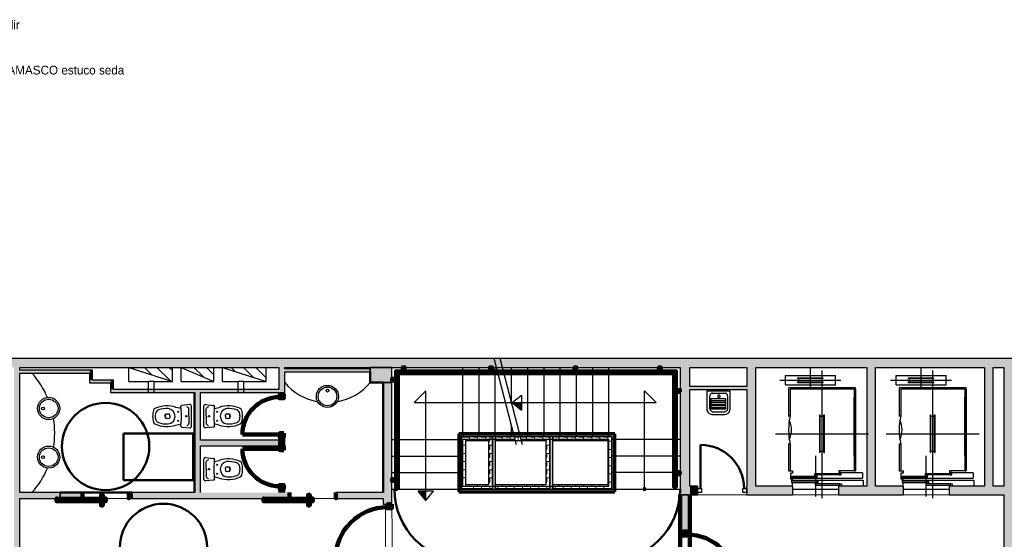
# Model space of a CAD drawing. Header units: metres. Extents: x -1 to 430, y -6 to 34.
# Tile 14 of 15: x 404 to 421, y 25 to 34. Entities that reach past the tile are written whole.
import ezdxf

# ---------------------------------------------------------------- set-up
doc = ezdxf.new("R2010")
doc.units = ezdxf.units.M
doc.linetypes.add('CONTINUA', pattern=[0])
doc.linetypes.add('VERDECKT', pattern=[9.525, 6.35, -3.175])
for name, color, linetype, lineweight in [('3D P1 MURS EXISTENTS', 7, 'CONTINUA', 25), ('3D P1 MURS NOUS', 7, 'CONTINUA', 25), ('3D P1 PILAR', 7, 'CONTINUA', 25), ('3D PB MURS ASCENSOR TOTAL EDIFICI', 7, 'CONTINUA', 25), ('LEGENDA  REVESTIMENT  text', 7, 'CONTINUA', 25), ('P1  REVESTIMENT pintat (blau fosc)', 7, 'CONTINUA', 25), ('P1 ESCALES 2D', 7, 'CONTINUA', 25), ('P1 MOBLES', 7, 'CONTINUA', 25), ('P1 REVESTIMENT  enguixat i pintat (lila)', 7, 'CONTINUA', 25), ('P1 REVESTIMENT microcement  (blau clar)', 7, 'CONTINUA', 25), ('P1 REVESTIMENT pintat verd (verd)', 7, 'CONTINUA', 25)]:
    doc.layers.add(name, color=color, linetype=linetype, lineweight=lineweight)
doc.styles.add('Century Gothic', font='txt')
pattern_1 = [(180, (-0.14, -0.14), (-0.07, -0.07), [0.07, -0.07]), (270, (-0.14, -0.14), (0.07, -0.07), [0.07, -0.07])]
pattern_2 = [(0, (0.14, 0.14), (0.07, 0.07), [0.07, -0.07]), (90, (0.14, 0.14), (-0.07, 0.07), [0.07, -0.07])]
pattern_3 = [(90, (-0.14, 0.14), (-0.07, 0.07), [0.07, -0.07]), (180, (-0.14, 0.14), (-0.07, -0.07), [0.07, -0.07])]
pattern_4 = [(135, (0, 0), (-0.21213203, -0.21213203), []), (135, (-0.10607, -0.10607), (-0.21213203, -0.21213203), [])]

# ---------------------------------------------------------------- blocks, each defined once
blk = doc.blocks.new('OBJETO_COMPLEJO_0')
at = {"layer": '3D P1 MURS NOUS', "color": 240, "linetype": 'CONTINUA', "lineweight": 140, "transparency": 33554687}
for points in [[(411.015, 28.008), (411.015, 28.078), (411.045, 28.078), (411.045, 28.008), (411.015, 28.008)], [(412.515, 28.008), (412.515, 28.078), (412.545, 28.078), (412.545, 28.008), (412.515, 28.008)], [(413.965, 28.008), (413.965, 28.078), (413.995, 28.078), (413.995, 28.008), (413.965, 28.008)], [(415.415, 28.008), (415.415, 28.078), (415.445, 28.078), (415.445, 28.008), (415.415, 28.008)], [(410.93, 25.989), (410.9, 25.99), (410.9, 28.008), (415.706, 28.008), (415.706, 26.031), (415.676, 26.031), (415.676, 27.978), (410.93, 27.978), (410.93, 25.989)], [(410.9, 27.851), (410.831, 27.851), (410.831, 27.881), (410.9, 27.881), (410.9, 27.851)], [(415.776, 27.657), (415.706, 27.657), (415.706, 27.687), (415.776, 27.687), (415.776, 27.657)], [(415.776, 26.247), (415.706, 26.247), (415.706, 26.277), (415.776, 26.277), (415.776, 26.247)], [(410.9, 26.13), (410.831, 26.13), (410.831, 26.16), (410.9, 26.16), (410.9, 26.13)]]:
    blk.add_lwpolyline(points, close=True, dxfattribs=at)
blk = doc.blocks.new('OBJETO_COMPLEJO_25')
at = {"layer": 'P1 ESCALES 2D', "color": 7, "lineweight": 25, "transparency": 33554687}
for start, end in [(90, 270), (270, 90)]:
    blk.add_arc((415.167, 25.989), 0.025, start, end, dxfattribs=at)

msp = doc.modelspace()

# ---------------------------------------------------------------- hatches: boundary and pattern name
at = {"layer": '3D P1 MURS EXISTENTS', "linetype": 'CONTINUA', "lineweight": 18, "true_color": 0xa0a0a0, "transparency": 33554687}
for points in [[(426.846, 28.228), (401.29, 28.228), (401.261, 28.078), (426.815, 28.078)], [(404.437, 23.519), (404.437, 28.078), (404.337, 28.078), (404.337, 23.519)], [(408.987, 27.649), (408.987, 28.078), (408.887, 28.078), (408.887, 27.649)], [(415.777, 28.078), (415.777, 25.889), (415.947, 25.889), (415.947, 28.078)], [(417.077, 26.039), (417.077, 28.078), (416.927, 28.078), (416.927, 26.039)], [(419.137, 26.039), (419.137, 28.078), (418.987, 28.078), (418.987, 26.039)], [(421.157, 26.039), (421.157, 28.078), (421.007, 28.078), (421.007, 26.039)], [(421.507, 23.741), (421.507, 28.078), (421.337, 28.078), (421.337, 23.741)], [(404.437, 27.979), (405.637, 27.979), (405.637, 28.029), (404.437, 28.029)], [(405.637, 28.029), (405.637, 27.861), (405.687, 27.861), (405.687, 28.029)], [(408.987, 28.002), (410.457, 28.002), (410.457, 28.052), (408.987, 28.052)], [(405.637, 27.811), (405.997, 27.811), (405.997, 27.861), (405.637, 27.861)], [(405.997, 27.861), (405.997, 27.699), (406.047, 27.699), (406.047, 27.861)], [(410.827, 25.729), (410.827, 27.819), (410.677, 27.819), (410.677, 25.729)], [(415.947, 27.699), (416.927, 27.699), (416.927, 27.749), (415.947, 27.749)], [(405.997, 27.649), (408.887, 27.649), (408.887, 27.699), (405.997, 27.699)], [(407.44, 27.649), (407.44, 25.929), (407.54, 25.929), (407.54, 27.649)], [(407.54, 26.73), (408.887, 26.73), (408.887, 26.83), (407.54, 26.83)], [(404.437, 25.829), (405.13, 25.829), (405.13, 25.929), (404.437, 25.929)], [(406.366, 25.829), (409.066, 25.829), (409.066, 25.929), (406.366, 25.929)], [(409.866, 25.829), (410.677, 25.829), (410.677, 25.929), (409.866, 25.929)], [(416.077, 25.889), (416.077, 26.039), (415.947, 26.039), (415.947, 25.889)], [(416.927, 25.889), (417.707, 25.889), (417.707, 26.039), (416.927, 26.039)], [(418.507, 25.889), (419.607, 25.889), (419.607, 26.039), (418.507, 26.039)], [(420.407, 25.889), (421.337, 25.889), (421.337, 26.039), (420.407, 26.039)]]:
    msp.add_hatch(color=253, dxfattribs=at).paths.add_polyline_path(points)
at = {"layer": '3D P1 MURS NOUS', "linetype": 'CONTINUA', "lineweight": 18, "true_color": 0xa0a0a0, "transparency": 33554687}
for points in [[(408.987, 27.618), (408.987, 27.649), (408.887, 27.649), (408.887, 27.618)], [(408.987, 26.728), (408.987, 26.878), (408.887, 26.878), (408.887, 26.728)], [(408.987, 25.929), (408.987, 25.988), (408.887, 25.988), (408.887, 25.929)]]:
    msp.add_hatch(color=253, dxfattribs=at).paths.add_polyline_path(points)
at = {"layer": '3D P1 MURS NOUS', "linetype": 'CONTINUA', "lineweight": 18, "transparency": 33554687}
for color, points in [(2, [(405.13, 25.829), (405.516, 25.829), (405.516, 25.929), (405.13, 25.929)]), (2, [(406.366, 25.929), (406.31, 25.929), (406.31, 25.829), (406.366, 25.829)]), (220, [(415.777, 25.889), (415.777, 25.259), (415.947, 25.259), (415.947, 25.889)])]:
    msp.add_hatch(color=color, dxfattribs=at).paths.add_polyline_path(points)
at = {"layer": '3D P1 PILAR', "linetype": 'CONTINUA', "lineweight": 18, "transparency": 33554687}
msp.add_hatch(color=9, dxfattribs=at).paths.add_polyline_path([(410.457, 27.819), (410.827, 27.819), (410.827, 28.078), (410.457, 28.078)])
at = {"layer": '3D PB MURS ASCENSOR TOTAL EDIFICI', "linetype": 'CONTINUA', "lineweight": 18, "transparency": 33554687}
for points in [[(411.976, 26.94), (411.976, 25.94), (412.026, 25.94), (412.026, 26.94)], [(413.591, 26.94), (412.026, 26.94), (412.026, 26.89), (413.591, 26.89)], [(412.606, 25.99), (412.606, 26.89), (412.556, 26.89), (412.556, 25.99)], [(413.591, 25.99), (413.591, 26.89), (413.541, 26.89), (413.541, 25.99)], [(414.657, 26.94), (413.591, 26.94), (413.591, 26.89), (414.657, 26.89)], [(414.657, 25.94), (414.657, 26.89), (414.607, 26.89), (414.607, 25.94)], [(412.026, 25.94), (413.541, 25.94), (413.541, 25.99), (412.026, 25.99)], [(413.541, 25.94), (414.607, 25.94), (414.607, 25.99), (413.541, 25.99)]]:
    msp.add_hatch(color=40, dxfattribs=at).paths.add_polyline_path(points)
h = msp.add_hatch(dxfattribs=at)
h.set_pattern_fill('TRAMA', color=40, scale=0.07, angle=270, style=0, pattern_type=2)
h.set_pattern_definition([(270, (0.14, -0.14), (0.07, -0.07), [0.07, -0.07]), (360, (0.14, -0.14), (0.07, 0.07), [0.07, -0.07])])
h.paths.add_polyline_path([(412.026, 26.89), (412.026, 25.99), (412.096, 25.99), (412.096, 26.89)], flags=0)
h = msp.add_hatch(dxfattribs=at)
h.set_pattern_fill('TRAMA', color=40, scale=0.07, angle=180, style=0, pattern_type=2)
h.set_pattern_definition(pattern_1)
h.paths.add_polyline_path([(412.486, 26.89), (412.096, 26.89), (412.096, 26.82), (412.486, 26.82)], flags=0)
h = msp.add_hatch(dxfattribs=at)
h.set_pattern_fill('TRAMA', color=40, scale=0.07, angle=90, style=0, pattern_type=2)
h.set_pattern_definition(pattern_3)
h.paths.add_polyline_path([(412.556, 25.99), (412.556, 26.89), (412.486, 26.89), (412.486, 25.99)], flags=0)
h = msp.add_hatch(dxfattribs=at)
h.set_pattern_fill('TRAMA', color=40, scale=0.07, angle=180, style=0, pattern_type=2)
h.set_pattern_definition(pattern_1)
h.paths.add_polyline_path([(413.541, 26.89), (412.606, 26.89), (412.606, 26.82), (413.541, 26.82)], flags=0)
h = msp.add_hatch(dxfattribs=at)
h.set_pattern_fill('TRAMA', color=40, scale=0.07, angle=180, style=0, pattern_type=2)
h.set_pattern_definition(pattern_1)
h.paths.add_polyline_path([(414.607, 26.89), (413.591, 26.89), (413.591, 26.82), (414.607, 26.82)], flags=0)
h = msp.add_hatch(dxfattribs=at)
h.set_pattern_fill('TRAMA', color=40, scale=0.07, angle=90, style=0, pattern_type=2)
h.set_pattern_definition(pattern_3)
h.paths.add_polyline_path([(413.541, 25.99), (413.541, 26.82), (413.471, 26.82), (413.471, 25.99)], flags=0)
h = msp.add_hatch(dxfattribs=at)
h.set_pattern_fill('TRAMA', color=40, scale=0.07, angle=90, style=0, pattern_type=2)
h.set_pattern_definition(pattern_3)
h.paths.add_polyline_path([(414.607, 25.99), (414.607, 26.82), (414.537, 26.82), (414.537, 25.99)], flags=0)
h = msp.add_hatch(dxfattribs=at)
h.set_pattern_fill('TRAMA', color=40, scale=0.07, style=0, pattern_type=2)
h.set_pattern_definition(pattern_2)
h.paths.add_polyline_path([(412.486, 25.99), (412.486, 26.06), (412.096, 26.06), (412.096, 25.99)], flags=0)
h = msp.add_hatch(dxfattribs=at)
h.set_pattern_fill('TRAMA', color=40, scale=0.07, style=0, pattern_type=2)
h.set_pattern_definition(pattern_2)
h.paths.add_polyline_path([(412.606, 25.99), (413.471, 25.99), (413.471, 26.06), (412.606, 26.06)], flags=0)
h = msp.add_hatch(dxfattribs=at)
h.set_pattern_fill('TRAMA', color=40, scale=0.07, style=0, pattern_type=2)
h.set_pattern_definition(pattern_2)
h.paths.add_polyline_path([(413.591, 25.99), (414.537, 25.99), (414.537, 26.06), (413.591, 26.06)], flags=0)
at = {"layer": 'P1 ESCALES 2D', "lineweight": 25, "transparency": 33554687}
h = msp.add_hatch(dxfattribs=at)
h.set_pattern_fill('RAYADO_1', scale=0.1, angle=45, style=0, pattern_type=2)
h.set_pattern_definition(pattern_4)
h.paths.add_polyline_path([(407.061, 27.838), (407.061, 28.078), (406.311, 28.078)], flags=0)
h = msp.add_hatch(dxfattribs=at)
h.set_pattern_fill('RAYADO_1', scale=0.1, angle=45, style=0, pattern_type=2)
h.set_pattern_definition(pattern_4)
h.paths.add_polyline_path([(407.211, 28.078), (407.771, 27.838), (407.771, 28.078)], flags=0)
h = msp.add_hatch(dxfattribs=at)
h.set_pattern_fill('RAYADO_1', scale=0.1, angle=45, style=0, pattern_type=2)
h.set_pattern_definition(pattern_4)
h.paths.add_polyline_path([(407.921, 28.078), (408.671, 27.838), (408.671, 28.078)], flags=0)

# ---------------------------------------------------------------- linework, layer by layer
at = {"layer": '3D P1 MURS EXISTENTS', "color": 7, "linetype": 'CONTINUA', "lineweight": 25, "transparency": 33554687}
for p, q in [((426.846, 28.228), (401.29, 28.228)), ((404.437, 28.029), (404.437, 28.078)), ((404.437, 28.078), (408.887, 28.078)), ((408.887, 28.078), (408.887, 27.699)), ((408.987, 28.052), (408.987, 28.078)), ((408.987, 28.078), (415.777, 28.078)), ((415.777, 28.078), (415.777, 25.889)), ((415.947, 27.749), (415.947, 28.078)), ((415.947, 28.078), (416.927, 28.078)), ((416.927, 28.078), (416.927, 27.749)), ((417.077, 26.039), (417.077, 28.078)), ((417.077, 28.078), (418.987, 28.078)), ((418.987, 28.078), (418.987, 26.039)), ((419.137, 26.039), (419.137, 28.078)), ((419.137, 28.078), (421.007, 28.078)), ((421.007, 28.078), (421.007, 26.039)), ((421.157, 26.039), (421.157, 28.078)), ((421.157, 28.078), (421.337, 28.078)), ((421.337, 28.078), (421.337, 26.039)), ((405.637, 28.029), (404.437, 28.029)), ((404.437, 27.979), (405.637, 27.979)), ((404.437, 25.929), (404.437, 27.979)), ((405.687, 28.029), (405.637, 28.029)), ((405.637, 27.979), (405.637, 27.861)), ((405.687, 27.861), (405.687, 28.029)), ((410.457, 28.052), (408.987, 28.052)), ((408.987, 28.002), (410.457, 28.002)), ((408.987, 27.649), (408.987, 28.002)), ((410.457, 28.002), (410.457, 28.052)), ((405.637, 27.861), (405.637, 27.811)), ((405.637, 27.811), (405.997, 27.811)), ((405.997, 27.861), (405.687, 27.861)), ((406.047, 27.861), (405.997, 27.861)), ((405.997, 27.811), (405.997, 27.699)), ((406.047, 27.699), (406.047, 27.861)), ((410.827, 27.819), (410.677, 27.819)), ((410.677, 27.819), (410.677, 25.929)), ((410.827, 25.729), (410.827, 27.819)), ((416.927, 27.749), (415.947, 27.749)), ((405.997, 27.699), (405.997, 27.649)), ((405.997, 27.649), (407.44, 27.649)), ((408.887, 27.699), (406.047, 27.699)), ((407.44, 27.649), (407.44, 25.929)), ((407.54, 27.649), (408.887, 27.649)), ((407.54, 26.83), (407.54, 27.649)), ((415.947, 27.699), (416.927, 27.699)), ((415.947, 26.039), (415.947, 27.699)), ((416.927, 27.699), (416.927, 26.039)), ((408.887, 26.83), (407.54, 26.83)), ((407.54, 25.929), (407.54, 26.73)), ((407.54, 26.73), (408.887, 26.73)), ((408.887, 26.73), (408.887, 26.83)), ((405.13, 25.929), (404.437, 25.929)), ((405.13, 25.829), (405.13, 25.929)), ((407.44, 25.929), (406.366, 25.929)), ((406.366, 25.929), (406.366, 25.829)), ((409.066, 25.829), (409.066, 25.929)), ((410.677, 25.929), (409.866, 25.929)), ((409.866, 25.929), (409.866, 25.829)), ((415.777, 25.889), (415.947, 25.889)), ((416.077, 26.039), (415.947, 26.039)), ((415.947, 25.889), (416.077, 25.889)), ((416.077, 26.039), (416.077, 25.889)), ((416.927, 25.889), (416.927, 26.039)), ((416.927, 25.889), (417.707, 25.889)), ((417.707, 26.039), (417.077, 26.039)), ((417.707, 26.039), (417.707, 25.889)), ((418.507, 25.889), (418.507, 26.039)), ((418.987, 26.039), (418.507, 26.039)), ((418.507, 25.889), (419.607, 25.889)), ((419.607, 26.039), (419.137, 26.039)), ((419.607, 26.039), (419.607, 25.889)), ((420.407, 25.889), (420.407, 26.039)), ((421.007, 26.039), (420.407, 26.039)), ((420.407, 25.889), (421.337, 25.889)), ((421.337, 26.039), (421.157, 26.039)), ((421.337, 25.889), (421.337, 24.309)), ((404.437, 25.829), (405.13, 25.829)), ((404.437, 24.259), (404.437, 25.829)), ((406.366, 25.829), (409.066, 25.829)), ((409.866, 25.829), (410.677, 25.829)), ((410.677, 25.829), (410.677, 25.729)), ((410.677, 25.729), (410.827, 25.729))]:
    msp.add_line(p, q, dxfattribs=at)
at = {"layer": '3D P1 MURS EXISTENTS', "color": 202, "linetype": 'CONTINUA', "lineweight": 50, "transparency": 33554687}
msp.add_line((416.127, 25.999), (416.127, 26.749), dxfattribs=at)
at = {"layer": '3D P1 MURS EXISTENTS', "color": 7, "linetype": 'CONTINUA', "lineweight": 25, "transparency": 33554687}
for points in [[(416.147, 25.929), (416.077, 25.929), (416.077, 25.999), (416.147, 25.999), (416.147, 25.929)], [(416.927, 25.929), (416.857, 25.929), (416.857, 25.999), (416.927, 25.999), (416.927, 25.929)]]:
    msp.add_lwpolyline(points, close=True, dxfattribs=at)
at = {"layer": '3D P1 MURS EXISTENTS', "color": 202, "linetype": 'CONTINUA', "lineweight": 50, "transparency": 33554687}
msp.add_arc((416.127, 25.999), 0.75, 0, 90, dxfattribs=at)
at = {"layer": '3D P1 MURS NOUS', "color": 7, "linetype": 'CONTINUA', "lineweight": 25, "transparency": 33554687}
for p, q in [((408.887, 27.649), (408.887, 27.618)), ((408.987, 27.618), (408.887, 27.618)), ((408.987, 27.618), (408.987, 27.649)), ((408.887, 26.878), (408.987, 26.878)), ((408.887, 26.878), (408.887, 26.728)), ((408.987, 26.728), (408.887, 26.728)), ((408.987, 26.728), (408.987, 26.878)), ((405.516, 25.929), (405.13, 25.929)), ((405.13, 25.929), (405.13, 25.829)), ((405.516, 25.929), (405.516, 25.829)), ((406.31, 25.829), (406.31, 25.929)), ((406.366, 25.929), (406.31, 25.929)), ((406.366, 25.829), (406.366, 25.929)), ((408.887, 25.988), (408.987, 25.988)), ((408.887, 25.988), (408.887, 25.929)), ((408.987, 25.929), (408.987, 25.988)), ((415.777, 25.889), (415.777, 25.259)), ((415.947, 25.889), (415.777, 25.889)), ((415.947, 25.259), (415.947, 25.889)), ((405.13, 25.829), (405.516, 25.829)), ((406.31, 25.829), (406.366, 25.829)), ((415.947, 25.259), (415.777, 25.259))]:
    msp.add_line(p, q, dxfattribs=at)
at = {"layer": '3D P1 MURS NOUS', "color": 240, "linetype": 'CONTINUA', "lineweight": 140, "transparency": 33554687}
for p, q in [((408.902, 26.928), (408.262, 26.928)), ((408.902, 26.678), (408.262, 26.678))]:
    msp.add_line(p, q, dxfattribs=at)
for points in [[(408.972, 27.618), (408.972, 27.548), (408.902, 27.548), (408.902, 27.618), (408.972, 27.618)], [(408.972, 26.948), (408.972, 26.878), (408.902, 26.878), (408.902, 26.948), (408.972, 26.948)], [(408.972, 26.658), (408.972, 26.728), (408.902, 26.728), (408.902, 26.658), (408.972, 26.658)], [(408.972, 25.988), (408.972, 26.058), (408.902, 26.058), (408.902, 25.988), (408.972, 25.988)], [(405.516, 25.929), (405.516, 25.879), (405.516, 25.829), (405.516, 25.879), (405.516, 25.929)], [(405.863, 25.819), (405.833, 25.819), (405.833, 25.889), (405.863, 25.889), (405.863, 25.819)], [(406.31, 25.929), (406.31, 25.879), (406.31, 25.829), (406.31, 25.879), (406.31, 25.929)], [(409.072, 25.929), (409.072, 25.879), (409.072, 25.829), (409.072, 25.879), (409.072, 25.929)], [(409.419, 25.819), (409.389, 25.819), (409.389, 25.889), (409.419, 25.889), (409.419, 25.819)], [(409.866, 25.929), (409.866, 25.879), (409.866, 25.829), (409.866, 25.879), (409.866, 25.929)], [(405.913, 25.819), (405.069, 25.819), (405.069, 25.829), (405.069, 25.779), (405.913, 25.779), (405.913, 25.829), (405.913, 25.819)], [(405.863, 25.779), (405.833, 25.779), (405.833, 25.709), (405.863, 25.709), (405.863, 25.779)], [(409.469, 25.819), (408.625, 25.819), (408.625, 25.829), (408.625, 25.779), (409.469, 25.779), (409.469, 25.829), (409.469, 25.819)], [(409.419, 25.779), (409.389, 25.779), (409.389, 25.709), (409.419, 25.709), (409.419, 25.779)], [(410.827, 25.729), (410.827, 25.659), (410.757, 25.659), (410.757, 25.729), (410.827, 25.729)], [(415.827, 25.259), (415.827, 25.189), (415.897, 25.189), (415.897, 25.259), (415.827, 25.259)]]:
    msp.add_lwpolyline(points, close=True, dxfattribs=at)
for centre, radius, start, end in [((408.902, 26.928), 0.64, 90, 180), ((408.902, 26.678), 0.64, 180, 270), ((410.757, 24.78), 0.899, 90, 180), ((415.897, 24.369), 0.84, 0, 90)]:
    msp.add_arc(centre, radius, start, end, dxfattribs=at)
at = {"layer": '3D P1 PILAR', "color": 7, "linetype": 'CONTINUA', "lineweight": 25, "transparency": 33554687}
for p, q in [((410.827, 28.078), (410.457, 28.078)), ((410.457, 28.078), (410.457, 27.819)), ((410.827, 27.819), (410.827, 28.078)), ((410.457, 27.819), (410.827, 27.819))]:
    msp.add_line(p, q, dxfattribs=at)
at = {"layer": '3D PB MURS ASCENSOR TOTAL EDIFICI', "color": 7, "linetype": 'CONTINUA', "lineweight": 25, "transparency": 33554687}
for p, q in [((411.976, 26.94), (411.976, 25.94)), ((412.026, 26.94), (411.976, 26.94)), ((413.591, 26.94), (412.026, 26.94)), ((412.026, 26.89), (412.096, 26.89)), ((412.026, 26.89), (412.026, 25.99)), ((412.096, 26.89), (412.026, 26.89)), ((412.026, 25.99), (412.026, 26.89)), ((412.096, 26.89), (412.486, 26.89)), ((412.486, 26.89), (412.096, 26.89)), ((412.486, 26.89), (412.556, 26.89)), ((412.556, 26.89), (412.486, 26.89)), ((412.556, 26.89), (412.556, 26.06)), ((412.556, 26.06), (412.556, 26.89)), ((412.606, 26.89), (413.541, 26.89)), ((413.541, 26.89), (412.606, 26.89)), ((412.606, 26.89), (412.606, 26.82)), ((412.606, 26.82), (412.606, 26.89)), ((413.541, 26.82), (413.541, 26.89)), ((413.541, 26.89), (413.541, 26.82)), ((414.657, 26.94), (413.591, 26.94)), ((413.591, 26.89), (414.607, 26.89)), ((414.607, 26.89), (413.591, 26.89)), ((413.591, 26.89), (413.591, 26.82)), ((413.591, 26.82), (413.591, 26.89)), ((414.607, 26.82), (414.607, 26.89)), ((414.607, 26.89), (414.607, 26.82)), ((414.657, 26.89), (414.657, 26.94)), ((414.657, 25.94), (414.657, 26.89)), ((412.096, 26.82), (412.486, 26.82)), ((412.096, 26.06), (412.096, 26.82)), ((412.486, 26.82), (412.486, 26.06)), ((412.606, 26.82), (413.471, 26.82)), ((412.606, 26.06), (412.606, 26.82)), ((413.471, 26.82), (413.471, 26.06)), ((413.541, 26.82), (413.541, 25.99)), ((413.541, 25.99), (413.541, 26.82)), ((413.591, 26.82), (414.537, 26.82)), ((413.591, 26.06), (413.591, 26.82)), ((414.537, 26.82), (414.537, 26.06)), ((414.607, 25.99), (414.607, 26.82)), ((414.607, 26.82), (414.607, 25.99)), ((412.486, 26.06), (412.096, 26.06)), ((412.556, 26.06), (412.556, 25.99)), ((413.471, 26.06), (412.606, 26.06)), ((412.606, 25.99), (412.606, 26.06)), ((414.537, 26.06), (413.591, 26.06)), ((413.591, 26.06), (413.591, 25.99)), ((413.591, 25.99), (413.591, 26.06)), ((411.976, 25.94), (412.026, 25.94)), ((412.026, 25.99), (412.096, 25.99)), ((412.096, 25.99), (412.026, 25.99)), ((412.026, 25.94), (413.471, 25.94)), ((412.096, 25.99), (412.486, 25.99)), ((412.486, 25.99), (412.096, 25.99)), ((412.486, 25.99), (412.556, 25.99)), ((412.556, 25.99), (412.486, 25.99)), ((412.606, 25.99), (413.471, 25.99)), ((413.471, 25.99), (412.606, 25.99)), ((413.541, 25.99), (413.471, 25.99)), ((413.471, 25.94), (413.541, 25.94)), ((413.541, 25.94), (414.607, 25.94)), ((413.591, 25.99), (414.537, 25.99)), ((414.537, 25.99), (413.591, 25.99)), ((414.537, 25.99), (414.607, 25.99)), ((414.607, 25.99), (414.537, 25.99)), ((414.607, 25.94), (414.657, 25.94))]:
    msp.add_line(p, q, dxfattribs=at)
at = {"layer": 'P1  REVESTIMENT pintat (blau fosc)', "color": 180, "linetype": 'CONTINUA', "lineweight": 13, "transparency": 33554687}
for p, q in [((410.827, 25.729), (410.827, 28.078)), ((410.827, 28.078), (415.777, 28.078)), ((415.777, 28.078), (415.777, 25.889)), ((416.927, 25.889), (417.707, 25.889)), ((418.507, 25.889), (419.607, 25.889)), ((420.407, 25.889), (421.337, 25.889)), ((421.337, 25.889), (421.337, 24.309)), ((404.437, 25.829), (404.437, 24.259)), ((405.13, 25.829), (405.516, 25.829)), ((406.31, 25.829), (406.366, 25.829)), ((409.066, 25.829), (406.366, 25.829)), ((410.677, 25.829), (409.866, 25.829)), ((410.677, 25.729), (410.677, 25.829)), ((410.717, 25.729), (410.677, 25.729))]:
    msp.add_line(p, q, dxfattribs=at)
at = {"layer": 'P1  REVESTIMENT pintat (blau fosc)', "color": 180, "linetype": 'VERDECKT', "lineweight": 13, "transparency": 33554687}
for p, q in [((415.947, 25.889), (416.927, 25.889)), ((417.707, 25.889), (418.507, 25.889)), ((419.607, 25.889), (420.407, 25.889)), ((405.516, 25.829), (406.31, 25.829)), ((409.866, 25.829), (409.066, 25.829)), ((410.717, 24.73), (410.717, 25.729)), ((410.84, 24.729), (410.827, 25.729))]:
    msp.add_line(p, q, dxfattribs=at)
at = {"layer": 'P1 ESCALES 2D', "color": 7, "lineweight": 25, "transparency": 33554687}
for p, q in [((406.311, 27.838), (406.311, 28.078)), ((406.311, 28.078), (407.061, 28.078)), ((406.311, 28.078), (407.061, 27.838)), ((407.061, 27.838), (407.061, 28.078)), ((407.211, 28.078), (407.771, 28.078)), ((407.211, 27.838), (407.211, 28.078)), ((407.211, 28.078), (407.771, 27.838)), ((407.771, 27.838), (407.771, 28.078)), ((407.921, 27.838), (407.921, 28.078)), ((407.921, 28.078), (408.671, 28.078)), ((407.921, 28.078), (408.671, 27.838)), ((408.671, 27.838), (408.671, 28.078)), ((412.967, 26.749), (412.584, 28.228)), ((413.07, 26.749), (412.688, 28.228)), ((412.047, 26.889), (412.047, 28.059)), ((412.326, 26.889), (412.326, 28.059)), ((412.605, 26.889), (412.605, 28.059)), ((412.884, 27.47), (412.884, 28.059)), ((413.163, 26.889), (413.163, 28.059)), ((413.441, 26.889), (413.441, 28.059)), ((413.72, 26.889), (413.72, 28.059)), ((413.999, 26.889), (413.999, 28.059)), ((414.278, 26.889), (414.278, 28.059)), ((414.557, 26.889), (414.557, 28.059)), ((417.587, 27.781), (417.587, 27.941)), ((417.587, 27.941), (418.447, 27.941)), ((418.017, 27.711), (418.017, 28.059)), ((418.217, 25.833), (418.217, 28.024)), ((418.447, 27.781), (418.447, 27.941)), ((419.487, 27.941), (420.347, 27.941)), ((419.487, 27.781), (419.487, 27.941)), ((419.917, 27.711), (419.917, 28.059)), ((420.117, 25.833), (420.117, 28.024)), ((420.347, 27.781), (420.347, 27.941)), ((406.311, 27.838), (406.647, 27.838)), ((406.647, 27.649), (406.647, 27.838)), ((406.747, 27.838), (406.647, 27.838)), ((406.747, 27.649), (406.747, 27.838)), ((406.747, 27.838), (407.061, 27.838)), ((407.211, 27.838), (407.771, 27.838)), ((407.921, 27.838), (408.187, 27.838)), ((408.187, 27.649), (408.187, 27.838)), ((408.287, 27.838), (408.187, 27.838)), ((408.287, 27.649), (408.287, 27.838)), ((408.287, 27.838), (408.671, 27.838)), ((417.492, 27.861), (418.542, 27.861)), ((417.587, 27.781), (418.447, 27.781)), ((417.797, 27.901), (418.237, 27.901)), ((417.797, 27.891), (417.797, 27.901)), ((417.797, 27.891), (418.237, 27.891)), ((417.797, 27.821), (417.797, 27.831)), ((417.797, 27.831), (418.237, 27.831)), ((417.797, 27.821), (418.237, 27.821)), ((417.817, 27.831), (417.817, 27.891)), ((418.217, 27.831), (418.217, 27.891)), ((418.237, 27.891), (418.237, 27.901)), ((418.237, 27.821), (418.237, 27.831)), ((419.392, 27.861), (420.442, 27.861)), ((419.487, 27.781), (420.347, 27.781)), ((419.697, 27.891), (419.697, 27.901)), ((419.697, 27.901), (420.137, 27.901)), ((419.697, 27.891), (420.137, 27.891)), ((419.697, 27.831), (420.137, 27.831)), ((419.697, 27.821), (419.697, 27.831)), ((419.697, 27.821), (420.137, 27.821)), ((419.717, 27.831), (419.717, 27.891)), ((420.117, 27.831), (420.117, 27.891)), ((420.137, 27.891), (420.137, 27.901)), ((420.137, 27.821), (420.137, 27.831)), ((411.211, 27.474), (411.411, 27.674)), ((411.411, 25.795), (411.411, 27.674)), ((412.896, 27.474), (413.057, 27.603)), ((413.057, 27.603), (413.055, 27.343)), ((415.167, 25.989), (415.167, 27.674)), ((415.167, 27.674), (415.367, 27.474)), ((416.238, 27.677), (416.635, 27.677)), ((416.238, 27.677), (416.238, 27.356)), ((416.281, 27.584), (416.281, 27.364)), ((416.331, 27.634), (416.543, 27.634)), ((416.593, 27.584), (416.593, 27.364)), ((416.635, 27.677), (416.635, 27.356)), ((418.792, 27.729), (417.642, 27.729)), ((417.642, 27.729), (417.642, 27.237)), ((418.767, 27.704), (417.667, 27.704)), ((417.667, 27.704), (417.667, 27.249)), ((418.767, 27.704), (418.767, 26.304)), ((418.792, 26.539), (418.792, 27.729)), ((418.792, 27.704), (418.792, 26.304)), ((419.542, 27.729), (419.542, 27.237)), ((420.692, 27.729), (419.542, 27.729)), ((419.567, 27.704), (419.567, 27.249)), ((420.667, 27.704), (419.567, 27.704)), ((420.667, 27.704), (420.667, 26.304)), ((420.692, 26.539), (420.692, 27.729)), ((420.692, 27.704), (420.692, 26.304)), ((411.211, 27.474), (415.367, 27.474)), ((412.896, 27.474), (413.055, 27.343)), ((416.306, 27.542), (416.306, 27.364)), ((416.306, 27.542), (416.559, 27.542)), ((416.306, 27.508), (416.559, 27.508)), ((416.306, 27.483), (416.559, 27.483)), ((416.306, 27.449), (416.559, 27.449)), ((416.306, 27.423), (416.559, 27.423)), ((416.559, 27.542), (416.559, 27.364)), ((418.767, 26.564), (418.767, 27.564)), ((420.667, 26.564), (420.667, 27.564)), ((416.306, 27.39), (416.559, 27.39)), ((416.306, 27.364), (416.559, 27.364)), ((416.323, 27.271), (416.543, 27.271)), ((416.331, 27.314), (416.543, 27.314)), ((417.667, 27.249), (417.642, 27.249)), ((418.177, 27.264), (418.187, 27.264)), ((418.177, 26.614), (418.177, 27.264)), ((418.187, 26.614), (418.187, 27.264)), ((418.187, 27.239), (418.247, 27.239)), ((418.247, 27.264), (418.257, 27.264)), ((418.247, 26.614), (418.247, 27.264)), ((418.257, 26.614), (418.257, 27.264)), ((419.567, 27.249), (419.542, 27.249)), ((420.077, 26.614), (420.077, 27.264)), ((420.077, 27.264), (420.087, 27.264)), ((420.087, 26.614), (420.087, 27.264)), ((420.087, 27.239), (420.147, 27.239)), ((420.147, 26.614), (420.147, 27.264)), ((420.147, 27.264), (420.157, 27.264)), ((420.157, 26.614), (420.157, 27.264)), ((412.884, 26.889), (412.884, 27.071)), ((411.997, 25.989), (411.997, 26.889)), ((412.931, 26.889), (411.997, 26.889)), ((414.607, 26.889), (413.034, 26.889)), ((414.607, 25.989), (414.607, 26.889)), ((417.417, 26.939), (419.017, 26.939)), ((419.317, 26.939), (420.917, 26.939)), ((410.827, 26.839), (411.997, 26.839)), ((412.047, 26.039), (412.047, 26.839)), ((412.943, 26.839), (412.047, 26.839)), ((414.557, 26.839), (413.047, 26.839)), ((414.557, 26.039), (414.557, 26.839)), ((415.777, 26.839), (414.607, 26.839)), ((417.642, 26.773), (417.642, 26.304)), ((417.667, 26.759), (417.642, 26.759)), ((417.667, 26.759), (417.667, 26.304)), ((419.542, 26.773), (419.542, 26.304)), ((419.567, 26.759), (419.542, 26.759)), ((419.567, 26.759), (419.567, 26.304)), ((410.827, 26.556), (411.997, 26.556)), ((415.777, 26.556), (414.607, 26.556)), ((418.107, 25.86), (418.107, 26.558)), ((418.177, 26.614), (418.187, 26.614)), ((418.187, 26.639), (418.247, 26.639)), ((418.247, 26.614), (418.257, 26.614)), ((420.007, 25.86), (420.007, 26.558)), ((420.077, 26.614), (420.087, 26.614)), ((420.087, 26.639), (420.147, 26.639)), ((420.147, 26.614), (420.157, 26.614)), ((410.827, 26.273), (411.997, 26.273)), ((415.777, 26.273), (414.607, 26.273)), ((417.642, 26.304), (417.707, 26.304)), ((418.514, 26.235), (418.092, 26.235)), ((418.912, 26.268), (418.507, 26.268)), ((418.767, 26.304), (418.792, 26.304)), ((418.912, 26.268), (418.912, 26.174)), ((419.542, 26.304), (419.607, 26.304)), ((420.414, 26.235), (419.992, 26.235)), ((420.812, 26.268), (420.407, 26.268)), ((420.667, 26.304), (420.692, 26.304)), ((420.812, 26.268), (420.812, 26.174)), ((417.672, 26.174), (418.912, 26.174)), ((418.1, 26.19), (417.678, 26.19)), ((418.114, 26.122), (417.692, 26.122)), ((417.707, 26.049), (417.707, 26.1)), ((418.522, 26.077), (418.1, 26.077)), ((419.572, 26.174), (420.812, 26.174)), ((420, 26.19), (419.578, 26.19)), ((420.014, 26.122), (419.592, 26.122)), ((419.607, 26.049), (419.607, 26.1)), ((420.422, 26.077), (420, 26.077)), ((410.827, 25.989), (415.777, 25.989)), ((411.541, 25.955), (411.281, 25.953)), ((411.412, 25.793), (411.281, 25.953)), ((411.412, 25.793), (411.541, 25.955)), ((412.047, 26.039), (414.557, 26.039)), ((417.707, 25.989), (418.507, 25.989)), ((419.607, 25.989), (420.407, 25.989))]:
    msp.add_line(p, q, dxfattribs=at)
at = {"layer": 'P1 ESCALES 2D', "color": 180, "transparency": 33554687}
for p, q in [((407.359, 27.439), (407.218, 27.426)), ((407.625, 27.439), (407.766, 27.426)), ((407.012, 27.239), (407.012, 27.265)), ((407.012, 27.239), (407.012, 27.214)), ((407.209, 27.371), (407.12, 27.392)), ((407.343, 27.239), (407.343, 27.365)), ((407.343, 27.239), (407.343, 27.114)), ((407.641, 27.239), (407.641, 27.365)), ((407.641, 27.239), (407.641, 27.114)), ((407.775, 27.371), (407.864, 27.392)), ((407.972, 27.239), (407.972, 27.265)), ((407.972, 27.239), (407.972, 27.214)), ((407.12, 27.087), (407.209, 27.108)), ((407.864, 27.087), (407.775, 27.108)), ((407.218, 27.053), (407.359, 27.04)), ((407.766, 27.053), (407.625, 27.04)), ((407.625, 26.529), (407.766, 26.516)), ((407.641, 26.329), (407.641, 26.455)), ((407.775, 26.461), (407.864, 26.482)), ((407.641, 26.329), (407.641, 26.204)), ((407.972, 26.329), (407.972, 26.355)), ((407.972, 26.329), (407.972, 26.304)), ((407.766, 26.143), (407.625, 26.13)), ((407.864, 26.177), (407.775, 26.198))]:
    msp.add_line(p, q, dxfattribs=at)
at = {"layer": 'P1 ESCALES 2D', "color": 7, "lineweight": 25, "transparency": 33554687}
for points in [[(416.336, 27.634), (416.326, 27.634), (416.318, 27.631), (416.31, 27.627), (416.303, 27.621), (416.297, 27.614), (416.293, 27.606), (416.29, 27.597), (416.289, 27.588)], [(416.593, 27.588), (416.592, 27.597), (416.59, 27.606), (416.585, 27.614), (416.58, 27.621), (416.573, 27.627), (416.565, 27.631), (416.556, 27.634), (416.547, 27.634)], [(416.238, 27.36), (416.24, 27.342), (416.245, 27.326), (416.254, 27.311), (416.264, 27.297), (416.278, 27.287), (416.293, 27.278), (416.309, 27.273), (416.327, 27.271)], [(416.289, 27.369), (416.29, 27.359), (416.293, 27.35), (416.297, 27.343), (416.303, 27.336), (416.31, 27.33), (416.318, 27.326), (416.326, 27.323), (416.336, 27.322)], [(416.547, 27.322), (416.556, 27.323), (416.565, 27.326), (416.573, 27.33), (416.58, 27.336), (416.585, 27.343), (416.59, 27.35), (416.592, 27.359), (416.593, 27.369)], [(416.547, 27.271), (416.565, 27.273), (416.581, 27.278), (416.596, 27.287), (416.61, 27.297), (416.62, 27.311), (416.629, 27.326), (416.634, 27.342), (416.635, 27.36)], [(417.667, 26.304), (417.707, 26.304), (417.707, 26.263), (417.672, 26.263), (417.672, 26.167), (417.712, 26.167)], [(417.708, 26.173), (417.678, 26.173), (417.678, 26.212), (418.1, 26.212), (418.1, 26.19), (418.13, 26.19), (418.13, 26.227), (418.11, 26.227)], [(418.122, 26.218), (418.092, 26.218), (418.092, 26.257), (418.514, 26.257), (418.514, 26.235), (418.544, 26.235), (418.544, 26.272), (418.524, 26.272)], [(418.767, 26.304), (418.507, 26.304), (418.507, 26.263), (418.537, 26.263)], [(419.567, 26.304), (419.607, 26.304), (419.607, 26.263), (419.572, 26.263), (419.572, 26.167), (419.612, 26.167)], [(419.608, 26.173), (419.578, 26.173), (419.578, 26.212), (420, 26.212), (420, 26.19), (420.03, 26.19), (420.03, 26.227), (420.01, 26.227)], [(420.022, 26.218), (419.992, 26.218), (419.992, 26.257), (420.414, 26.257), (420.414, 26.235), (420.444, 26.235), (420.444, 26.272), (420.424, 26.272)], [(420.667, 26.304), (420.407, 26.304), (420.407, 26.263), (420.437, 26.263)], [(417.685, 26.144), (418.925, 26.144), (418.925, 26.049)], [(417.722, 26.139), (417.692, 26.139), (417.692, 26.1), (418.114, 26.1), (418.114, 26.122), (418.144, 26.122), (418.144, 26.085), (418.124, 26.085)], [(418.13, 26.094), (418.1, 26.094), (418.1, 26.055), (418.522, 26.055), (418.522, 26.077), (418.552, 26.077), (418.552, 26.049)], [(419.585, 26.144), (420.825, 26.144), (420.825, 26.049)], [(419.622, 26.139), (419.592, 26.139), (419.592, 26.1), (420.014, 26.1), (420.014, 26.122), (420.044, 26.122), (420.044, 26.085), (420.024, 26.085)], [(420.03, 26.094), (420, 26.094), (420, 26.055), (420.422, 26.055), (420.422, 26.077), (420.452, 26.077), (420.452, 26.049)]]:
    msp.add_lwpolyline(points, dxfattribs=at)
msp.add_lwpolyline([(416.467, 27.58), (416.466, 27.584), (416.465, 27.588), (416.463, 27.591), (416.46, 27.595), (416.457, 27.597), (416.454, 27.599), (416.45, 27.6), (416.445, 27.601), (416.441, 27.6), (416.437, 27.599), (416.434, 27.597), (416.43, 27.595), (416.428, 27.591), (416.426, 27.588), (416.425, 27.584), (416.424, 27.58), (416.425, 27.575), (416.426, 27.571), (416.428, 27.568), (416.43, 27.565), (416.434, 27.562), (416.437, 27.56), (416.441, 27.559), (416.445, 27.559), (416.45, 27.559), (416.454, 27.56), (416.457, 27.562), (416.46, 27.565), (416.463, 27.568), (416.465, 27.571), (416.466, 27.575), (416.467, 27.58)], close=True, dxfattribs=at)
at = {"layer": 'P1 ESCALES 2D', "color": 180, "transparency": 33554687}
for points in [[(407.384, 27.061), (407.384, 27.239), (407.384, 27.418)], [(407.6, 27.061), (407.6, 27.239), (407.6, 27.418)], [(407.6, 26.151), (407.6, 26.329), (407.6, 26.508)]]:
    msp.add_lwpolyline(points, dxfattribs=at)
for centre, radius in [((409.722, 27.579), 0.19), ((409.722, 27.579), 0.16), ((409.722, 27.679), 0.025), ((404.934, 27.372), 0.19), ((404.934, 27.372), 0.16), ((404.834, 27.372), 0.025), ((407.159, 27.317), 0.008), ((407.296, 27.239), 0.0125), ((407.688, 27.239), 0.0125), ((407.825, 27.317), 0.008), ((407.159, 27.162), 0.008), ((407.825, 27.162), 0.008), ((404.934, 26.537), 0.19), ((404.934, 26.537), 0.16), ((404.834, 26.537), 0.025), ((407.825, 26.407), 0.008), ((407.688, 26.329), 0.0125), ((407.825, 26.252), 0.008)]:
    msp.add_circle(centre, radius, dxfattribs=at)
at = {"layer": 'P1 ESCALES 2D', "color": 7, "lineweight": 25, "transparency": 33554687}
for centre, radius, start, end in [((403.495, 26.954), 1.542, 23.1734, 41.6624), ((409.722, 28.429), 0.955, 219.681, 259.9264), ((409.722, 28.429), 0.955, 280.0736, 320.319), ((413.235, 35.597), 8.139, 267.7005, 268.7397), ((413.235, 35.597), 8.149, 267.7932, 268.7407), ((413.235, 35.597), 8.159, 267.8856, 268.7417), ((413.235, 35.597), 8.169, 267.9776, 268.7427), ((413.235, 35.597), 8.179, 268.0691, 268.7437), ((413.235, 35.597), 8.189, 268.1602, 268.7447), ((413.235, 35.597), 8.199, 268.2509, 268.7458), ((413.235, 35.597), 8.209, 268.3412, 268.7468), ((413.235, 35.597), 8.219, 268.4311, 268.7478), ((413.235, 35.597), 8.229, 268.5206, 268.7488), ((413.235, 35.597), 8.239, 268.6097, 268.7498), ((413.235, 35.597), 8.249, 268.6984, 268.7508), ((418.855, 27.004), 1.213, 168.3473, 191.6527), ((420.755, 27.004), 1.213, 168.3473, 191.6527), ((403.495, 26.954), 1.542, 350.7731, 9.2269), ((417.293, 27.004), 0.399, 334.7815, 25.2185), ((419.193, 27.004), 0.399, 334.7815, 25.2185), ((403.495, 26.954), 1.542, 318.3376, 336.8266), ((419.534, 26.133), 8.249, 181.2492, 181.3016), ((419.534, 26.133), 8.239, 181.2502, 181.3903), ((419.534, 26.133), 8.229, 181.2512, 181.4794), ((419.534, 26.133), 8.219, 181.2522, 181.5689), ((419.534, 26.133), 8.209, 181.2532, 181.6588), ((419.534, 26.133), 8.199, 181.2542, 181.7491), ((419.534, 26.133), 8.189, 181.2553, 181.8398), ((419.534, 26.133), 8.179, 181.2563, 181.9309), ((419.534, 26.133), 8.169, 181.2573, 182.0224), ((419.534, 26.133), 8.159, 181.2583, 182.1144), ((419.534, 26.133), 8.149, 181.2593, 182.2068), ((419.534, 26.133), 8.139, 181.2603, 182.2995)]:
    msp.add_arc(centre, radius, start, end, dxfattribs=at)
at = {"layer": 'P1 ESCALES 2D', "color": 180, "transparency": 33554687}
for centre, radius, start, end in [((406.964, 26.925), 0.492, 71.514, 114.6825), ((407.219, 27.411), 0.015, 94.7621, 186.9037), ((405.801, 27.239), 1.413, 5.3323, 6.9037), ((407.306, 27.361), 0.0372, 6.0407, 91.7016), ((407.362, 27.418), 0.0218, 1.3248, 96.3644), ((407.622, 27.418), 0.0218, 83.6356, 178.6752), ((407.678, 27.361), 0.0372, 88.2984, 173.9593), ((407.765, 27.411), 0.015, 353.0963, 85.2379), ((409.183, 27.239), 1.413, 173.0963, 174.6677), ((408.02, 26.925), 0.492, 65.3175, 108.486), ((407.116, 27.239), 0.397, 165.4531, 180), ((407.116, 27.239), 0.397, 180, 194.5469), ((406.78, 27.327), 0.05, 114.6825, 165.4531), ((407.116, 27.239), 0.352, 173.0722, 180), ((407.116, 27.239), 0.352, 180, 186.9278), ((406.845, 27.272), 0.08, 108.8669, 173.0722), ((406.964, 26.925), 0.447, 86.9791, 108.8669), ((406.962, 27.239), 0.0366, 105.2314, 254.7686), ((406.975, 27.239), 0.0386, 105.7788, 254.2212), ((406.977, 27.152), 0.125, 78.5881, 101.4119), ((406.972, 27.239), 0.133, 276.8934, 83.1066), ((407.002, 27.265), 0.01, 0, 90), ((405.801, 27.239), 1.413, 0, 5.3323), ((405.801, 27.239), 1.413, 354.6677, 0), ((409.183, 27.239), 1.413, 174.6677, 180), ((409.183, 27.239), 1.413, 180, 185.3323), ((408.012, 27.239), 0.133, 96.8934, 263.1066), ((407.982, 27.265), 0.01, 90, 180), ((408.007, 27.152), 0.125, 78.5881, 101.4119), ((408.02, 26.925), 0.447, 71.1331, 93.0209), ((408.009, 27.239), 0.0386, 285.7788, 74.2212), ((408.022, 27.239), 0.0366, 285.2314, 74.7686), ((408.138, 27.272), 0.08, 6.9278, 71.1331), ((407.868, 27.239), 0.352, 0, 6.9278), ((407.868, 27.239), 0.352, 353.0722, 0), ((408.204, 27.327), 0.05, 14.5469, 65.3175), ((407.868, 27.239), 0.397, 0, 14.5469), ((407.868, 27.239), 0.397, 345.4531, 0), ((406.78, 27.152), 0.05, 194.5469, 245.3175), ((406.964, 27.554), 0.492, 245.3175, 288.486), ((406.845, 27.207), 0.08, 186.9278, 251.1331), ((406.964, 27.554), 0.447, 251.1331, 273.0209), ((406.977, 27.327), 0.125, 258.5881, 281.4119), ((407.002, 27.214), 0.01, 270, 0), ((405.801, 27.239), 1.413, 353.0963, 354.6677), ((407.219, 27.068), 0.015, 173.0963, 265.2379), ((407.306, 27.118), 0.0372, 268.2984, 353.9593), ((407.362, 27.061), 0.0218, 263.6356, 358.6752), ((407.622, 27.061), 0.0218, 181.3248, 276.3644), ((407.678, 27.118), 0.0372, 186.0407, 271.7016), ((407.765, 27.068), 0.015, 274.7621, 6.9037), ((409.183, 27.239), 1.413, 185.3323, 186.9037), ((408.02, 27.554), 0.492, 251.514, 294.6825), ((407.982, 27.214), 0.01, 180, 270), ((408.007, 27.327), 0.125, 258.5881, 281.4119), ((408.02, 27.554), 0.447, 266.9791, 288.8669), ((408.138, 27.207), 0.08, 288.8669, 353.0722), ((408.204, 27.152), 0.05, 294.6825, 345.4531), ((407.622, 26.508), 0.0218, 83.6356, 178.6752), ((407.678, 26.451), 0.0372, 88.2984, 173.9593), ((407.765, 26.501), 0.015, 353.0963, 85.2379), ((409.183, 26.329), 1.413, 174.6677, 180), ((409.183, 26.329), 1.413, 173.0963, 174.6677), ((408.02, 26.015), 0.492, 65.3175, 108.486), ((408.012, 26.329), 0.133, 96.8934, 263.1066), ((408.02, 26.015), 0.447, 71.1331, 93.0209), ((408.138, 26.362), 0.08, 6.9278, 71.1331), ((408.204, 26.417), 0.05, 14.5469, 65.3175), ((407.868, 26.329), 0.397, 0, 14.5469), ((409.183, 26.329), 1.413, 180, 185.3323), ((407.982, 26.355), 0.01, 90, 180), ((407.982, 26.304), 0.01, 180, 270), ((408.007, 26.242), 0.125, 78.5881, 101.4119), ((408.007, 26.417), 0.125, 258.5881, 281.4119), ((408.02, 26.644), 0.447, 266.9791, 288.8669), ((408.009, 26.329), 0.0386, 285.7788, 74.2212), ((408.022, 26.329), 0.0366, 285.2314, 74.7686), ((408.138, 26.297), 0.08, 288.8669, 353.0722), ((407.868, 26.329), 0.352, 0, 6.9278), ((407.868, 26.329), 0.352, 353.0722, 0), ((408.204, 26.242), 0.05, 294.6825, 345.4531), ((407.868, 26.329), 0.397, 345.4531, 0), ((407.622, 26.151), 0.0218, 181.3248, 276.3644), ((407.678, 26.208), 0.0372, 186.0407, 271.7016), ((407.765, 26.158), 0.015, 274.7621, 6.9037), ((409.183, 26.329), 1.413, 185.3323, 186.9037), ((408.02, 26.644), 0.492, 251.514, 294.6825)]:
    msp.add_arc(centre, radius, start, end, dxfattribs=at)
at = {"layer": 'P1 MOBLES', "color": 202, "linetype": 'VERDECKT', "lineweight": 50, "transparency": 33554687}
msp.add_lwpolyline([(407.417, 26.941), (406.217, 26.941), (406.217, 26.141), (407.417, 26.141), (407.417, 26.941)], close=True, dxfattribs=at)
for centre in [(405.911, 26.72), (406.905, 24.987)]:
    msp.add_circle(centre, 0.75, dxfattribs=at)
for centre, start, end in [((412.113, 25.989), 180, 270), ((414.536, 25.988), 270, 0)]:
    msp.add_arc(centre, 1.242, start, end, dxfattribs=at)
at = {"layer": 'P1 REVESTIMENT  enguixat i pintat (lila)', "color": 220, "linetype": 'CONTINUA', "lineweight": 100, "transparency": 33554687}
for p, q in [((415.777, 25.889), (415.777, 25.259)), ((415.947, 25.889), (415.947, 25.259))]:
    msp.add_line(p, q, dxfattribs=at)
at = {"layer": 'P1 REVESTIMENT  enguixat i pintat (lila)', "color": 220, "linetype": 'VERDECKT', "lineweight": 100, "transparency": 33554687}
for p, q in [((415.777, 25.259), (415.777, 24.307)), ((415.947, 25.259), (415.947, 24.307))]:
    msp.add_line(p, q, dxfattribs=at)
at = {"layer": 'P1 REVESTIMENT microcement  (blau clar)', "color": 4, "linetype": 'CONTINUA', "lineweight": 50, "transparency": 33554687}
for p, q in [((410.457, 28.002), (410.457, 27.819)), ((410.457, 27.819), (410.677, 27.819)), ((410.677, 27.819), (410.677, 25.929)), ((407.44, 27.649), (407.44, 25.929)), ((405.13, 25.929), (405.516, 25.929)), ((406.31, 25.929), (406.366, 25.929))]:
    msp.add_line(p, q, dxfattribs=at)
at = {"layer": 'P1 REVESTIMENT microcement  (blau clar)', "color": 4, "linetype": 'VERDECKT', "lineweight": 50, "transparency": 33554687}
msp.add_line((405.516, 25.929), (406.31, 25.929), dxfattribs=at)
at = {"layer": 'P1 REVESTIMENT pintat verd (verd)', "color": 100, "linetype": 'CONTINUA', "lineweight": 70, "transparency": 33554687}
for p, q in [((414.657, 26.94), (411.976, 26.94)), ((411.976, 26.94), (411.976, 25.94)), ((414.657, 25.94), (414.657, 26.94)), ((411.976, 25.94), (414.657, 25.94))]:
    msp.add_line(p, q, dxfattribs=at)

# ---------------------------------------------------------------- block references
at = {"layer": '3D P1 MURS NOUS', "color": 240, "linetype": 'CONTINUA', "lineweight": 140, "transparency": 33554687}
msp.add_blockref('OBJETO_COMPLEJO_0', (0, 0), dxfattribs=at)
at = {"layer": 'P1 ESCALES 2D', "color": 7, "lineweight": 25, "transparency": 33554687}
msp.add_blockref('OBJETO_COMPLEJO_25', (0, 0), dxfattribs=at)

# ---------------------------------------------------------------- texts
at = {"layer": 'LEGENDA  REVESTIMENT  text', "color": 7, "linetype": 'CONTINUA', "lineweight": 25, "transparency": 33554687, "char_height": 0.15, "attachment_point": 1, "style": 'Century Gothic'}
for s, insert, width in [('Enguixat\\~i\\~Pintat\\~color\\~a\\~escollir\\~\\~', (401.65, 34.035), 3.2925), ('Pintat\\~amb\\~pintura\\~OSAKA\\~DAMASCO\\~estuco\\~seda', (401.65, 33.257), 5.21), ('Repintat\\~a\\~color\\~verd\\~de\\~HCB', (401.65, 32.868), 3.0425), ('Enrajolat\\~model\\~a\\~escollir', (401.65, 32.479), 2.6)]:
    msp.add_mtext(s, dxfattribs=dict(at, insert=insert, width=width))

doc.saveas('drawing.dxf')
